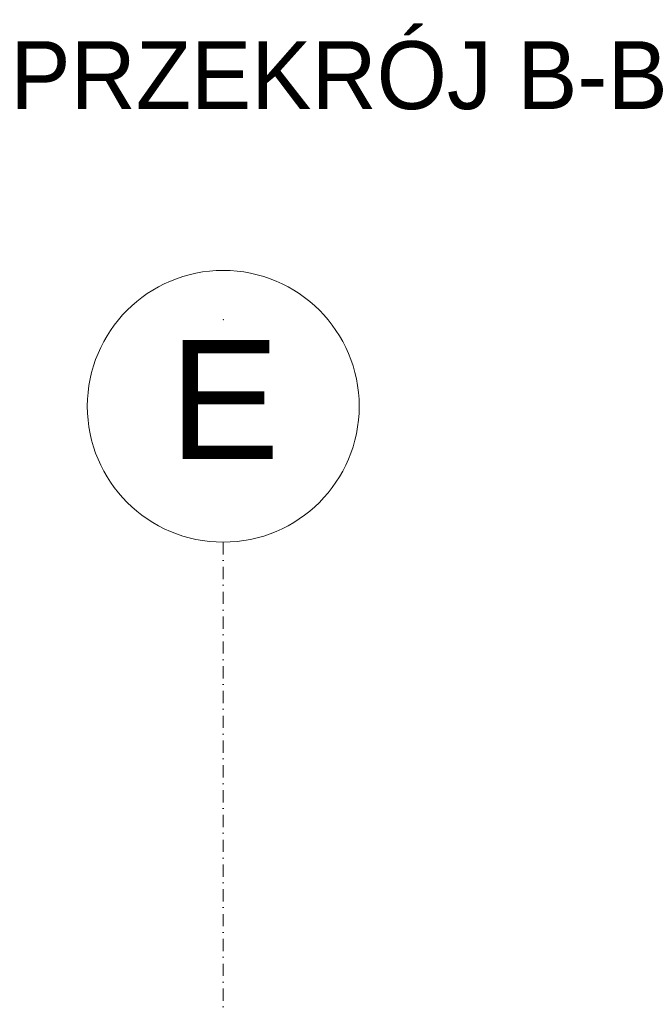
# Model space of a CAD drawing. Header units: centimetres. Extents: x -1589 to 108054, y -205274 to 31709.
# Tile 210 of 256: x 21959 to 22143, y 27800 to 28090. Entities that reach past the tile are written whole.
import ezdxf

# ---------------------------------------------------------------- set-up
doc = ezdxf.new("R2010")
doc.units = ezdxf.units.CM
doc.header["$LTSCALE"] = 0.01
doc.header["$MEASUREMENT"] = 0
doc.linetypes.add('Kropki i Kreski', pattern=[72, 36, -18, 0, -18])
doc.layers.add('4_osie.ISTN', color=7, linetype='Continuous')
doc.layers.add('_WOD-KAN', color=7, linetype='Continuous')
doc.styles.add('GENERATED_STYLE_1', font='txt')

msp = doc.modelspace()

# ---------------------------------------------------------------- linework, layer by layer
at = {"layer": '4_osie.ISTN', "color": 7, "linetype": 'Kropki i Kreski', "lineweight": 5, "ltscale": 10}
msp.add_line((22018.63552, 27936.41131), (22018.63552, 27436.83463), dxfattribs=at)
at = {"layer": '4_osie.ISTN', "color": 7, "linetype": 'Continuous', "lineweight": 0}
msp.add_circle((22018.63552, 27976.41131), 40, dxfattribs=at)
at = {"layer": '4_osie.ISTN', "color": 7, "linetype": 'Kropki i Kreski', "lineweight": 15}
msp.add_point((22018.63552, 28001.93285), dxfattribs=at)
msp.add_point((22018.63552, 28001.93285), dxfattribs=at)

# ---------------------------------------------------------------- texts
at = {"layer": '4_osie.ISTN', "color": 7, "lineweight": 0, "insert": (22002.63502, 27978.41181), "char_height": 35, "attachment_point": 4, "style": 'GENERATED_STYLE_1'}
msp.add_mtext('\\A1;{\\pql;\\pt0;\\fArial|b0|i0|c238|p38;E}', dxfattribs=at)
at = {"layer": '_WOD-KAN', "color": 7, "linetype": 'Continuous', "lineweight": 15, "insert": (21955.98463, 28073.76676), "char_height": 20, "attachment_point": 4, "rotation": 359.9989697, "style": 'GENERATED_STYLE_1'}
msp.add_mtext('\\pxql;\\A1;PRZEKRÓJ B-B', dxfattribs=at)

doc.saveas('drawing.dxf')
